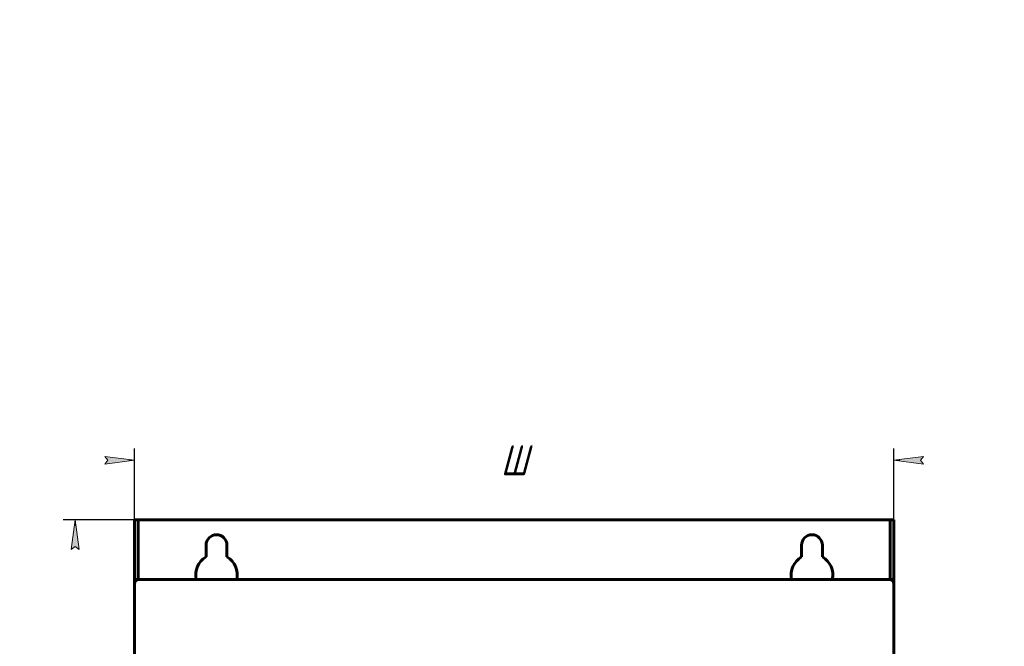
# Model space of a CAD drawing. Header units: millimetres. Extents: x 0 to 594, y 0 to 420.
# Tile 8 of 19: x 91 to 257, y 315 to 420. Entities that reach past the tile are written whole.
import ezdxf

# ---------------------------------------------------------------- set-up
doc = ezdxf.new("R2010")
doc.units = ezdxf.units.MM
doc.linetypes.add('K5LT_BASIC', pattern=[0])
doc.linetypes.add('K5LT_THIN', pattern=[0])
doc.layers.add('Системный слой', color=7, linetype='Continuous')
doc.styles.add('KDIMTEXTSTYLE', font='GOST_AU.SHX', dxfattribs={"width": 0.96, "oblique": 15, "height": 5})
doc.dimstyles.new('KDIMSTYLE (0.50)', dxfattribs={"dimtxt": 5, "dimasz": 1, "dimexe": 2, "dimexo": 0, "dimgap": 1, "dimtad": 1, "dimlfac": 2, "dimtxsty": 'KDIMTEXTSTYLE', "dimsah": 1, "dimcen": 0, "dimdle": 1, "dimadec": 0, "dimazin": 0, "dimtfac": 0.667, "dimtmove": 0, "dimatfit": 3, "dimfxl": 1, "dimtvp": 1, "dimtolj": 1, "dimtzin": 0, "dimarcsym": 0})

# ---------------------------------------------------------------- blocks, each defined once
blk = doc.blocks.new('U32')
at = {"layer": 'Системный слой', "color": 150, "linetype": 'K5LT_BASIC', "lineweight": 60, "true_color": 0x0080ff}
for p, q in [((111.2221216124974, 326.0382216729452), (111.1721216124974, 326.0382216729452)), ((237.2721216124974, 326.0382216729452), (237.2221216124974, 326.0382216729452))]:
    blk.add_line(p, q, dxfattribs=at)
blk = doc.blocks.new('U33')
at = {"layer": 'Системный слой', "color": 150, "linetype": 'K5LT_BASIC', "lineweight": 60, "true_color": 0x0080ff}
for p, q in [((111.1732637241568, 326.0380637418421), (111.1721216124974, 326.0382216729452)), ((111.1744052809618, 326.0375841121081), (111.1732637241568, 326.0380637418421)), ((111.1755451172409, 326.036774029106), (111.1744052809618, 326.0375841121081))]:
    blk.add_line(p, q, dxfattribs=at)
blk = doc.blocks.new('U34')
at = {"layer": 'Системный слой', "color": 150, "linetype": 'K5LT_BASIC', "lineweight": 60, "true_color": 0x0080ff}
for p, q in [((237.2686981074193, 326.0367740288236), (237.2698379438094, 326.0375841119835)), ((237.2698379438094, 326.0375841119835), (237.270979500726, 326.0380637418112)), ((237.270979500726, 326.0380637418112), (237.2721216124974, 326.0382216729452))]:
    blk.add_line(p, q, dxfattribs=at)
blk = doc.blocks.new('U39')
at = {"layer": 'Системный слой', "color": 150, "linetype": 'K5LT_BASIC', "lineweight": 60, "true_color": 0x0080ff}
for start, end in [(119.9999999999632, 192.3736251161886), (347.6263748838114, 59.99999999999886)]:
    blk.add_arc((124.2221216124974, 326.7882216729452), 3.5, start, end, dxfattribs=at)
blk = doc.blocks.new('U40')
at = {"layer": 'Системный слой', "color": 150, "linetype": 'K5LT_BASIC', "lineweight": 60, "true_color": 0x0080ff}
for p, q in [((237.9159399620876, 325.7702864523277), (237.9049823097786, 325.7410855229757)), ((237.9210867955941, 325.7851365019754), (237.9159399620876, 325.7702864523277)), ((237.923576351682, 325.7926231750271), (237.9210867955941, 325.7851365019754)), ((237.9248000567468, 325.7963818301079), (237.923576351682, 325.7926231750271)), ((237.9527807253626, 325.903894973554), (237.9248000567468, 325.7963818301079)), ((237.9701956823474, 326.0382216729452), (237.9527807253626, 325.903894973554)), ((237.8804662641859, 325.684728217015), (237.8706838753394, 325.6648740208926)), ((237.9049823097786, 325.7410855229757), (237.8804662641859, 325.684728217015))]:
    blk.add_line(p, q, dxfattribs=at)
blk = doc.blocks.new('U41')
at = {"layer": 'Системный слой', "color": 150, "linetype": 'K5LT_BASIC', "lineweight": 60, "true_color": 0x0080ff}
for start, end in [(119.9999999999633, 192.3736251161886), (347.6263748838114, 59.99999999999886)]:
    blk.add_arc((224.2221216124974, 326.7882216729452), 3.5, start, end, dxfattribs=at)
blk = doc.blocks.new('U43')
at = {"layer": 'Системный слой', "color": 150, "linetype": 'K5LT_BASIC', "lineweight": 60, "true_color": 0x0080ff}
for p, q in [((110.4740475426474, 326.0382216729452), (110.4914624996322, 325.903894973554)), ((110.4914624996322, 325.903894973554), (110.519443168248, 325.7963818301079)), ((110.519443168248, 325.7963818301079), (110.5206668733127, 325.7926231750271)), ((110.5206668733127, 325.7926231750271), (110.5231564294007, 325.7851365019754)), ((110.5231564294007, 325.7851365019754), (110.5283032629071, 325.7702864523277)), ((110.5283032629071, 325.7702864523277), (110.5392609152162, 325.7410855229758)), ((110.5392609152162, 325.7410855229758), (110.5637769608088, 325.684728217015)), ((110.5637769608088, 325.684728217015), (110.5735593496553, 325.6648740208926))]:
    blk.add_line(p, q, dxfattribs=at)
blk = doc.blocks.new('U45')
at = {"layer": 'Системный слой', "color": 150, "linetype": 'K5LT_BASIC', "lineweight": 60, "true_color": 0x0080ff}
for p, q in [((237.9721216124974, 326.0382216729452), (237.9721216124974, 325.2882216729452)), ((237.9721216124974, 233.9382216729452), (237.9721216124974, 233.8382216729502)), ((237.9721216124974, 124.2882216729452), (237.9721216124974, 123.5382216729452))]:
    blk.add_line(p, q, dxfattribs=at)
blk = doc.blocks.new('U47')
at = {"layer": 'Системный слой', "color": 150, "linetype": 'K5LT_BASIC', "lineweight": 60, "true_color": 0x0080ff}
for p, q in [((110.4721216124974, 325.2882216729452), (110.4740475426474, 326.0382216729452)), ((110.4721216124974, 123.5382216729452), (110.4721216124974, 124.2882216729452))]:
    blk.add_line(p, q, dxfattribs=at)
blk = doc.blocks.new('KDIMARROW_01')
at = {"layer": 'Системный слой'}
blk.add_hatch(color=0, dxfattribs=at).paths.add_polyline_path([(-5, -0.6582624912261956), (0, 0), (-5, 0.658262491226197), (-4.5, 5.51091059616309e-16)])
at = {"layer": 'Системный слой', "color": 0, "linetype": 'K5LT_THIN', "lineweight": 18}
for p, q in [((-4.5, 5.51091059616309e-16), (-5, 0.658262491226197)), ((-5, 0.658262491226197), (0, 0)), ((0, 0), (-5, -0.6582624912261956)), ((-5, -0.6582624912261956), (-4.5, 5.51091059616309e-16)), ((0, 0), (-1, 0))]:
    blk.add_line(p, q, dxfattribs=at)

msp = doc.modelspace()

# ---------------------------------------------------------------- linework, layer by layer
at = {"layer": 'Системный слой', "color": 150, "linetype": 'K5LT_BASIC', "lineweight": 60, "true_color": 0x0080ff}
for p, q in [((110.4721216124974, 336.0382216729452), (111.0721216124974, 336.0382216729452)), ((110.4721216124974, 326.0382216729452), (110.4721216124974, 336.0382216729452)), ((111.0721216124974, 336.0382216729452), (111.3221216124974, 336.0382216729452)), ((111.0721690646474, 326.0426267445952), (111.0721216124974, 336.0382216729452)), ((111.3221216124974, 336.0382216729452), (237.1221216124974, 336.0382216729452)), ((237.3721216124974, 336.0382216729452), (237.1221216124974, 336.0382216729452)), ((237.3720741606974, 326.0426267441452), (237.3721216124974, 336.0382216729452)), ((237.9721216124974, 336.0382216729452), (237.3721216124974, 336.0382216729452)), ((237.9701956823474, 326.0382216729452), (237.9721216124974, 336.0382216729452)), ((122.4721216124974, 331.7882216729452), (122.4721216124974, 329.8193105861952)), ((125.9721216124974, 329.8193105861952), (125.9721216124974, 331.7882216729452)), ((222.4721216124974, 331.7882216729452), (222.4721216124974, 329.8193105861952)), ((225.9721216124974, 329.8193105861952), (225.9721216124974, 331.7882216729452)), ((110.4740475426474, 326.0382216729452), (111.0721690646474, 326.0426267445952)), ((111.1721216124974, 326.0382216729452), (111.0721690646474, 326.0426267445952)), ((111.0721690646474, 326.0426267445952), (111.0723095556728, 326.0231069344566)), ((111.1721216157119, 326.0365531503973), (111.1721216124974, 326.0382216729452)), ((111.2221216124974, 326.0382216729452), (120.6730835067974, 326.0382216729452)), ((120.6730835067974, 326.0382216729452), (227.7711597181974, 326.0382216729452)), ((227.7711597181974, 326.0382216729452), (237.2221216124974, 326.0382216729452)), ((237.2721216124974, 326.0382216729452), (237.3720741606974, 326.0426267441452)), ((237.2721216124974, 326.0365531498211), (237.2721216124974, 326.0382216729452)), ((237.3720741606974, 326.0426267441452), (237.3719336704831, 326.0231069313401)), ((237.9701956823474, 326.0382216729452), (237.3720741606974, 326.0426267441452)), ((110.4721216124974, 325.2882216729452), (110.4721216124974, 233.9382216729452)), ((237.9721216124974, 325.2882216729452), (237.9721216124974, 233.9382216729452))]:
    msp.add_line(p, q, dxfattribs=at)
for centre, radius, start, end in [((124.2221216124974, 331.7882216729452), 1.75, 0, 180), ((224.2221216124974, 331.7882216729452), 1.75, 0, 180), ((111.2221216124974, 325.2882216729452), 0.75, 90, 180), ((237.2221215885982, 325.2882216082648), 0.7500000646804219, 57.96199985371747, 89.9999981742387), ((237.2221216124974, 325.2882216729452), 0.75, 0, 90)]:
    msp.add_arc(centre, radius, start, end, dxfattribs=at)

# ---------------------------------------------------------------- block references
at = {"layer": 'Системный слой'}
for name in ['U39', 'U41', 'U47', 'U43', 'U32', 'U33', 'U34', 'U40', 'U45']:
    msp.add_blockref(name, (0, 0), dxfattribs=at)

# ---------------------------------------------------------------- dimensions: what is measured, and where the dimension line sits
at = {"layer": 'Системный слой', "color": 7}
msp.add_linear_dim(base=(110.4721216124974, 346.0382216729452), p1=(237.9721216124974, 325.2882216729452), p2=(110.4721216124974, 325.2882216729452), location=(174.2221216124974, 346.0382216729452), text='\\H5.0;\\W0.965;\\Q15;\\H5.0;\\W0.965;\\Q15;\\Q15;Ш', dimstyle='KDIMSTYLE (0.50)', override={"dimexo": 0, "dimblk1": 'KDIMARROW_01', "dimblk2": 'KDIMARROW_01', "dimse1": 0, "dimse2": 0, "dimclrt": 7, "dimtolj": 1}, dxfattribs=at).render()
msp.add_linear_dim(base=(100.4721216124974, 336.0382216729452), p1=(113.3471216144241, 122.2882216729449), p2=(111.3221216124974, 336.0382216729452), angle=90, location=(100.4721216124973, 243.0382216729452), text='\\H5.0;\\W0.965;\\Q15;\\H5.0;\\W0.965;\\Q15;\\Q15;В', dimstyle='KDIMSTYLE (0.50)', override={"dimexo": 0, "dimblk1": 'KDIMARROW_01', "dimblk2": 'KDIMARROW_01', "dimse1": 0, "dimse2": 0, "dimclrt": 7, "dimtolj": 1}, dxfattribs=at).render()

doc.saveas('drawing.dxf')
